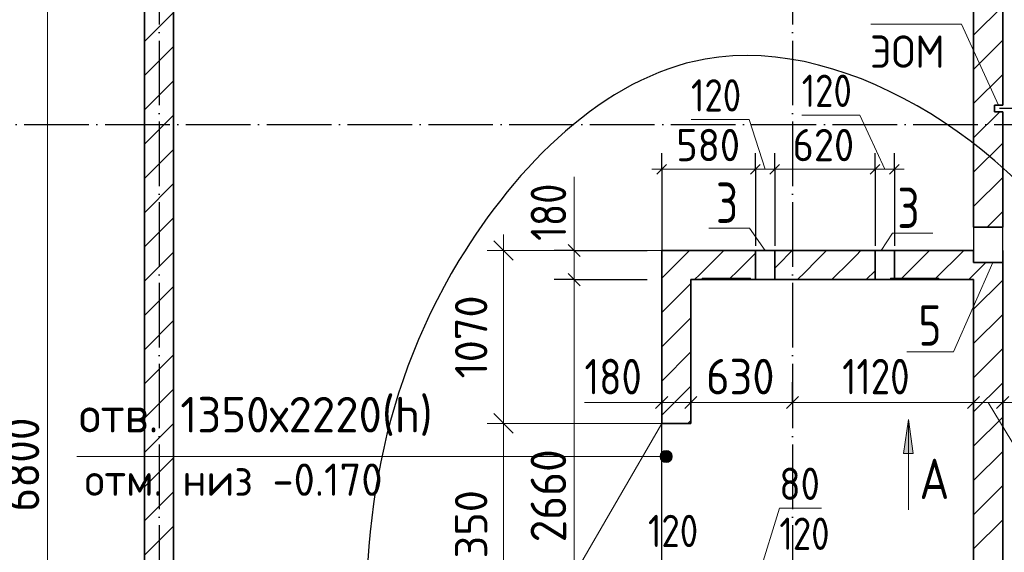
# Model space of a CAD drawing. Header units: millimetres. Extents: x -49773 to 2322955, y -3321 to 58485.
# Tile 19 of 256: x 35358 to 41451, y 33770 to 37069. Entities that reach past the tile are written whole.
import ezdxf

# ---------------------------------------------------------------- set-up
doc = ezdxf.new("R2010")
doc.units = ezdxf.units.MM
doc.header["$PDMODE"] = 65
for name, pattern in [('______11', [500, 400, -50, 0, -50]), ('______2', [270, 200, -70]), ('______5', [1100, 800, -100, 100, -100])]:
    doc.linetypes.add(name, pattern=pattern)
for name, color, linetype, lineweight in [('Standard', 7, 'Continuous', 25), ('Высотная отметка (окна)', 7, 'Continuous', 13), ('Высотная отметка (отверстия)', 7, 'Continuous', 13), ('Макрос окна_ общее', 7, 'Continuous', 13), ('Ограждение_ 2D надпись', 7, 'Continuous', 13), ('Размерная линия_ общее', 7, 'Continuous', 13), ('Размерная линия_ общее_1', 7, 'Continuous', 13), ('СПДС_РАЗМЕРЫ', 152, 'Continuous', 25), ('Стена_ общее', 7, 'Continuous', 35), ('Стена_ Сборный элемент', 7, 'Continuous', 35), ('тонкая', 7, 'Continuous', 25)]:
    doc.layers.add(name, color=color, linetype=linetype, lineweight=lineweight)
doc.layers.add('Осевая линия_ общее', color=7, linetype='______5', lineweight=13, true_color=0xa0a0a0)
doc.styles.add('ISOCPEUR', font='txt')
doc.dimstyles.new('__________2', dxfattribs={"dimtxt": 250, "dimasz": 200, "dimexe": 0, "dimexo": 0, "dimgap": 100, "dimtad": 1, "dimdec": 0, "dimrnd": 1, "dimzin": 12, "dimdsep": 46, "dimtxsty": 'ISOCPEUR', "dimblk": 'ALL_ML_STRICH', "dimblk1": 'ALL_ML_STRICH', "dimblk2": 'ALL_ML_STRICH', "dimsah": 1, "dimcen": 0, "dimclrd": 7, "dimclre": 7, "dimclrt": 7, "dimadec": 0, "dimazin": 0, "dimtfac": 1, "dimtdec": 0, "dimtmove": 1, "dimatfit": 3, "dimfxl": 0, "dimtzin": 0, "dimlwd": 0, "dimlwe": 13, "dimarcsym": 0})

# ---------------------------------------------------------------- blocks, each defined once
blk = doc.blocks.new('ALL_ML_STRICH')
at = {"color": 0, "linetype": 'ByBlock', "lineweight": -2}
for p, q in [((0, -0.5), (0, 0.5)), ((-1, 0), (0.5, 0)), ((-0.3, -0.3), (0.3, 0.3))]:
    blk.add_line(p, q, dxfattribs=at)
blk = doc.blocks.new('*D838')
at = {"layer": 'Defpoints', "color": 0}
for p in [(39330.7, 34568.9), (38351.7, 33218.9), (39330.7, 33218.9)]:
    blk.add_point(p, dxfattribs=at)
at = {"layer": 'СПДС_РАЗМЕРЫ', "color": 7, "lineweight": 13}
for p, q in [((39330.7, 34568.9), (38351.7, 34568.9)), ((39330.7, 33218.9), (38351.7, 33218.9))]:
    blk.add_line(p, q, dxfattribs=at)
at = {"layer": 'СПДС_РАЗМЕРЫ', "color": 7, "lineweight": 0}
blk.add_line((38351.7, 34368.9), (38351.7, 33418.9), dxfattribs=at)
at = {"layer": 'СПДС_РАЗМЕРЫ', "color": 7, "lineweight": 0, "xscale": 200, "yscale": 200, "zscale": 200}
for p, rotation in [((38351.7, 34568.9), 90), ((38351.7, 33218.9), 270)]:
    blk.add_blockref('ALL_ML_STRICH', p, dxfattribs=dict(at, rotation=rotation))
at = {"layer": 'СПДС_РАЗМЕРЫ', "color": 7, "insert": (38151.7, 33893.9), "char_height": 200, "attachment_point": 5, "rotation": 90, "style": 'ISOCPEUR'}
blk.add_mtext('1350', dxfattribs=at)
blk = doc.blocks.new('*D839')
at = {"layer": 'Defpoints', "color": 0}
for p in [(39330.7, 35638.9), (38351.7, 34568.9), (39330.7, 34568.9)]:
    blk.add_point(p, dxfattribs=at)
at = {"layer": 'СПДС_РАЗМЕРЫ', "color": 7, "lineweight": 13}
for p, q in [((39330.7, 35638.9), (38351.7, 35638.9)), ((39330.7, 34568.9), (38351.7, 34568.9))]:
    blk.add_line(p, q, dxfattribs=at)
at = {"layer": 'СПДС_РАЗМЕРЫ', "color": 7, "lineweight": 0}
blk.add_line((38351.7, 35438.9), (38351.7, 34768.9), dxfattribs=at)
at = {"layer": 'СПДС_РАЗМЕРЫ', "color": 7, "lineweight": 0, "xscale": 200, "yscale": 200, "zscale": 200}
for p, rotation in [((38351.7, 35638.9), 90), ((38351.7, 34568.9), 270)]:
    blk.add_blockref('ALL_ML_STRICH', p, dxfattribs=dict(at, rotation=rotation))
at = {"layer": 'СПДС_РАЗМЕРЫ', "color": 7, "insert": (38151.7, 35103.9), "char_height": 200, "attachment_point": 5, "rotation": 90, "style": 'ISOCPEUR'}
blk.add_mtext('1070', dxfattribs=at)

msp = doc.modelspace()

# ---------------------------------------------------------------- hatches: boundary and pattern name
at = {"layer": 'Высотная отметка (окна)', "linetype": 'Continuous', "lineweight": 13, "transparency": 33554687}
for points in [[(39325.6, 34344.3), (39325.6, 34381.8), (39320.4, 34363.1)], [(39339.1, 34330.8), (39339.1, 34395.3), (39325.6, 34381.8)], [(39339.1, 34330.8), (39325.6, 34381.8), (39325.6, 34344.3)], [(39357.9, 34325.6), (39357.9, 34400.6), (39339.1, 34395.3)], [(39357.9, 34325.6), (39339.1, 34395.3), (39339.1, 34330.8)], [(39376.6, 34330.8), (39376.6, 34395.3), (39357.9, 34400.6)], [(39376.6, 34330.8), (39357.9, 34400.6), (39357.9, 34325.6)], [(39390.1, 34344.3), (39390.1, 34381.8), (39376.6, 34395.3)], [(39390.1, 34344.3), (39376.6, 34395.3), (39376.6, 34330.8)], [(39390.1, 34381.8), (39390.1, 34344.3), (39395.4, 34363.1)]]:
    msp.add_hatch(color=7, dxfattribs=at).paths.add_polyline_path(points)
at = {"layer": 'Осевая линия_ общее', "linetype": 'Continuous', "lineweight": 13, "transparency": 33554687}
msp.add_hatch(color=7, dxfattribs=at).paths.add_polyline_path([(40887.1, 34382.8), (40857.1, 34592.8), (40827.1, 34382.8)])

# ---------------------------------------------------------------- linework, layer by layer
at = {"layer": 'Standard', "color": 7, "linetype": 'Continuous', "lineweight": 13, "transparency": 33554687}
msp.add_lwpolyline([(41380.7, 35563.9), (41136.9, 35012.3), (40846.9, 35012.3)], dxfattribs=at)
at = {"layer": 'Высотная отметка (окна)', "color": 7, "linetype": 'Continuous', "lineweight": 13, "transparency": 33554687}
for p, q in [((39357.9, 34363.1), (35711.1, 34363.1)), ((39320.4, 34363.1), (39320.4, 34363.1)), ((39357.9, 34400.6), (39357.9, 34400.6)), ((39395.4, 34363.1), (39395.4, 34363.1)), ((39357.9, 34325.6), (39357.9, 34325.6))]:
    msp.add_line(p, q, dxfattribs=at)
msp.add_circle((39357.9, 34363.1), 37.5, dxfattribs=at)
at = {"layer": 'Высотная отметка (отверстия)', "color": 7, "linetype": 'Continuous', "lineweight": 13, "transparency": 33554687}
msp.add_lwpolyline([(41415.7, 36538.9), (41185, 37040.8), (40625, 37040.8)], dxfattribs=at)
at = {"layer": 'Макрос окна_ общее', "color": 7, "linetype": 'Continuous', "lineweight": -3, "transparency": 33554687}
for p, q in [((41260.7, 35783.9), (41260.7, 35638.9)), ((41440.7, 35638.9), (41440.7, 35783.9)), ((40030.7, 35638.9), (39910.7, 35638.9)), ((40770.7, 35638.9), (40650.7, 35638.9)), ((41440.7, 35563.9), (41440.7, 35638.9)), ((39910.7, 35458.9), (40030.7, 35458.9)), ((40650.7, 35458.9), (40770.7, 35458.9))]:
    msp.add_line(p, q, dxfattribs=at)
at = {"layer": 'Макрос окна_ общее', "color": 7, "linetype": 'Continuous', "lineweight": 13, "transparency": 33554687}
msp.add_line((39330.7, 34568.9), (38655.7, 33399.7), dxfattribs=at)
at = {"layer": 'Ограждение_ 2D надпись', "color": 7, "linetype": 'Continuous', "lineweight": 13, "transparency": 33554687}
for points in [[(39970.7, 35638.9), (39873.1, 35777.2), (39623.1, 35777.2)], [(40688.3, 35638.9), (40758.2, 35745.9), (41008.2, 35745.9)]]:
    msp.add_lwpolyline(points, dxfattribs=at)
at = {"layer": 'Осевая линия_ общее', "color": 253, "linetype": '______11', "lineweight": -3, "true_color": 0xa0a0a0, "transparency": 33554687}
for p, q in [((36220.8, 38938.9), (36220.8, 20395.8)), ((40140.8, 38938.9), (40140.8, 20395.8)), ((7880.8, 36418.9), (53354.7, 36418.9))]:
    msp.add_line(p, q, dxfattribs=at)
at = {"layer": 'Осевая линия_ общее', "color": 7, "linetype": 'Continuous', "lineweight": 13, "transparency": 33554687}
for p, q in [((40857.1, 34592.8), (40827.1, 34382.8)), ((40857.1, 34032.8), (40857.1, 34592.8)), ((40857.1, 34592.8), (40857.1, 34592.8)), ((40857.1, 34592.8), (40857.1, 34592.8)), ((40857.1, 34592.8), (40857.1, 34592.8)), ((40887.1, 34382.8), (40857.1, 34592.8)), ((40827.1, 34382.8), (40887.1, 34382.8)), ((40857.1, 34382.8), (40857.1, 34367.8))]:
    msp.add_line(p, q, dxfattribs=at)
at = {"layer": 'Размерная линия_ общее', "color": 7, "linetype": 'Continuous', "lineweight": 13, "transparency": 33554687}
for p, q in [((35529.5, 30918.9), (35529.5, 37718.9)), ((38790, 35698.9), (38790, 36094.9)), ((38789.7, 35638.9), (38789.7, 35713.9)), ((38789.7, 35548.9), (38790, 35698.9)), ((38789.7, 35458.9), (38789.7, 35638.9)), ((38789.7, 32798.9), (38789.7, 35458.9)), ((39248.9, 34698.1), (38852.9, 34698.1)), ((39420.7, 34698.4), (39248.9, 34698.1)), ((39330.7, 34698.4), (39255.7, 34698.4)), ((39330.7, 34698.4), (39510.7, 34698.4)), ((39510.7, 34698.4), (40140.7, 34698.4)), ((40140.7, 34698.4), (41260.7, 34698.4)), ((41260.7, 34698.4), (41440.7, 34698.4)), ((41350.7, 34698.4), (41567.3, 34340.4)), ((41440.7, 34698.4), (43970.7, 34698.4))]:
    msp.add_line(p, q, dxfattribs=at)
at = {"layer": 'Размерная линия_ общее', "color": 7, "linetype": 'Continuous', "lineweight": 25, "transparency": 33554687}
for p, q in [((38827.2, 35601.4), (38752.2, 35676.4)), ((38827.2, 35421.4), (38752.2, 35496.4)), ((39293.2, 34660.9), (39368.2, 34735.9)), ((39473.2, 34660.9), (39548.2, 34735.9)), ((40103.2, 34660.9), (40178.2, 34735.9)), ((41223.2, 34660.9), (41298.2, 34735.9)), ((41403.2, 34660.9), (41478.2, 34735.9))]:
    msp.add_line(p, q, dxfattribs=at)
at = {"layer": 'Размерная линия_ общее', "color": 253, "linetype": 'Continuous', "lineweight": -3, "true_color": 0xa0a0a0, "transparency": 33554687}
for p, q in [((38789.7, 35638.9), (38664.7, 35638.9)), ((38789.7, 35638.9), (38914.7, 35638.9)), ((38789.7, 35638.9), (39240.7, 35638.9)), ((38789.7, 35458.9), (38664.7, 35458.9)), ((38789.7, 35458.9), (38914.7, 35458.9)), ((38789.7, 35458.9), (39240.7, 35458.9)), ((39330.7, 34698.4), (39330.7, 34823.4)), ((39510.7, 34698.4), (39510.7, 34823.4)), ((40140.7, 34698.4), (40140.7, 34823.4)), ((41260.7, 34698.4), (41260.7, 34823.4)), ((41440.7, 34698.4), (41440.7, 34823.4)), ((39330.7, 34698.4), (39330.7, 34573.4)), ((39330.7, 34698.4), (39330.7, 34698.4)), ((39510.7, 34698.4), (39510.7, 34573.4)), ((40140.7, 34698.4), (40140.7, 34573.4)), ((40140.7, 34698.4), (40140.7, 34698.4)), ((41260.7, 34698.4), (41260.7, 34573.4)), ((41440.7, 34698.4), (41440.7, 34573.4))]:
    msp.add_line(p, q, dxfattribs=at)
for points in [[(41260.7, 34698.4), (41260.7, 34715.3), (41260.7, 34715.3), (41260.7, 34715.7), (41260.7, 34715.7), (41260.7, 35036.7), (41260.7, 35036.7), (41260.7, 35398.9)], [(41440.7, 34698.4), (41440.7, 34715.3), (41440.7, 34715.3), (41440.7, 34715.7), (41440.7, 34715.7), (41440.7, 35060.4), (41440.7, 35060.4), (41440.7, 35398.9)], [(39510.7, 34698.4), (39510.7, 34715.1), (39510.7, 34715.1), (39510.7, 34715.2), (39510.7, 34715.2), (39510.7, 34715.2), (39510.7, 34715.2), (39510.7, 34715.3), (39510.7, 34715.3), (39510.7, 34806.1), (39510.7, 34806.1), (39510.7, 34930.6)]]:
    msp.add_lwpolyline(points, dxfattribs=at)
at = {"layer": 'Размерная линия_ общее_1', "color": 253, "linetype": 'Continuous', "lineweight": -3, "true_color": 0xa0a0a0, "transparency": 33554687}
for p, q in [((41840.1, 36518.9), (41420.7, 36518.9)), ((39330.7, 36142.1), (39330.7, 36242.1)), ((39910.7, 36142.1), (39910.7, 36242.1)), ((40030.7, 36142.1), (40030.7, 36242.1)), ((40650.7, 36142.1), (40650.7, 36242.1)), ((40770.7, 36142.1), (40770.7, 36242.1)), ((39330.7, 36142.1), (39330.7, 36042.1)), ((39330.7, 36142.1), (39330.7, 35454.6)), ((39910.7, 36142.1), (39910.7, 36042.1)), ((39910.7, 36142.1), (39910.7, 35668.9)), ((40030.7, 36142.1), (40030.7, 36042.1)), ((40030.7, 36142.1), (40030.7, 35668.9)), ((40650.7, 36142.1), (40650.7, 36042.1)), ((40650.7, 36142.1), (40650.7, 35668.9)), ((40770.7, 36142.1), (40770.7, 36042.1)), ((40770.7, 36142.1), (40770.7, 35668.9))]:
    msp.add_line(p, q, dxfattribs=at)
at = {"layer": 'Размерная линия_ общее_1', "color": 7, "linetype": 'Continuous', "lineweight": 13, "transparency": 33554687}
for p, q in [((39872.1, 36449.7), (39512.1, 36449.7)), ((39970.7, 36142.1), (39872.1, 36449.7)), ((40557.1, 36478.2), (40197.1, 36478.2)), ((40710.7, 36142.1), (40557.1, 36478.2)), ((39330.7, 36142.1), (39270.7, 36142.1)), ((39330.7, 36142.1), (39910.7, 36142.1)), ((39910.7, 36142.1), (40030.7, 36142.1)), ((40030.7, 36142.1), (40650.7, 36142.1)), ((40650.7, 36142.1), (40770.7, 36142.1)), ((40770.7, 36142.1), (40830.7, 36142.1)), ((39870.7, 33434), (40058.8, 34044.6)), ((40058.8, 34044.6), (40318.8, 34044.6))]:
    msp.add_line(p, q, dxfattribs=at)
at = {"layer": 'Размерная линия_ общее_1', "color": 7, "linetype": 'Continuous', "lineweight": 25, "transparency": 33554687}
for p, q in [((39300.7, 36112.1), (39360.7, 36172.1)), ((39880.7, 36112.1), (39940.7, 36172.1)), ((40000.7, 36112.1), (40060.7, 36172.1)), ((40620.7, 36112.1), (40680.7, 36172.1)), ((40740.7, 36112.1), (40800.7, 36172.1))]:
    msp.add_line(p, q, dxfattribs=at)
at = {"layer": 'Стена_ общее', "color": 7, "linetype": 'Continuous', "lineweight": 35, "transparency": 33554687}
for p, q in [((36130.7, 38438.9), (36130.7, 36618.9)), ((36310.7, 36618.9), (36310.7, 38438.9)), ((41260.7, 38438.9), (41260.7, 35783.9)), ((41440.7, 36538.9), (41440.7, 38438.9)), ((36130.7, 36618.9), (36130.7, 30838.9)), ((36310.7, 30838.9), (36310.7, 36618.9)), ((41440.7, 36538.9), (41390.7, 36538.9)), ((41390.7, 36538.9), (41390.7, 36498.9)), ((41390.7, 36498.9), (41440.7, 36498.9)), ((41440.7, 35783.9), (41440.7, 36498.9)), ((41440.7, 35783.9), (41260.7, 35783.9)), ((39910.7, 35638.9), (39330.7, 35638.9)), ((39330.7, 35638.9), (39330.7, 35458.9)), ((39910.7, 35638.9), (39910.7, 35458.9)), ((40030.7, 35458.9), (40030.7, 35638.9)), ((40650.7, 35638.9), (40030.7, 35638.9)), ((40650.7, 35638.9), (40650.7, 35458.9)), ((40770.7, 35458.9), (40770.7, 35638.9)), ((41260.7, 35638.9), (40770.7, 35638.9)), ((41260.7, 35638.9), (41260.7, 35563.9)), ((41260.7, 35563.9), (41440.7, 35563.9)), ((41440.7, 35458.9), (41440.7, 35563.9)), ((39330.7, 35458.9), (39330.7, 34568.9)), ((39510.7, 35458.9), (39910.7, 35458.9)), ((39510.7, 34568.9), (39510.7, 35458.9)), ((40030.7, 35458.9), (40650.7, 35458.9)), ((40770.7, 35458.9), (41260.7, 35458.9)), ((41260.7, 35458.9), (41260.7, 32918.9)), ((41440.7, 32918.9), (41440.7, 35458.9)), ((39510.7, 34568.9), (39330.7, 34568.9))]:
    msp.add_line(p, q, dxfattribs=at)
at = {"layer": 'Стена_ общее', "color": 7, "linetype": 'Continuous', "lineweight": 25, "transparency": 33554687}
for p, q in [((36130.7, 36618.9), (36130.7, 38438.9)), ((36310.7, 38438.9), (36310.7, 36618.9)), ((41260.7, 35783.9), (41260.7, 38438.9)), ((41440.7, 38438.9), (41440.7, 36538.9)), ((36130.7, 30838.9), (36130.7, 36618.9)), ((36310.7, 36618.9), (36310.7, 30838.9)), ((41390.7, 36538.9), (41390.7, 36498.9)), ((41440.7, 36538.9), (41390.7, 36538.9)), ((41390.7, 36498.9), (41440.7, 36498.9)), ((41440.7, 36498.9), (41440.7, 35783.9)), ((41260.7, 35783.9), (41260.7, 35638.9)), ((41440.7, 35783.9), (41260.7, 35783.9)), ((41440.7, 35638.9), (41440.7, 35783.9)), ((39330.7, 35458.9), (39330.7, 35638.9)), ((39330.7, 35638.9), (41260.7, 35638.9)), ((41260.7, 35638.9), (41260.7, 35563.9)), ((41440.7, 35638.9), (41440.7, 35563.9)), ((41260.7, 35563.9), (41440.7, 35563.9)), ((41440.7, 35563.9), (41440.7, 35458.9)), ((39330.7, 32798.9), (39330.7, 35458.9)), ((41260.7, 35458.9), (39510.7, 35458.9)), ((41260.7, 32918.9), (41260.7, 35458.9)), ((41440.7, 35458.9), (41440.7, 32918.9))]:
    msp.add_line(p, q, dxfattribs=at)
at = {"layer": 'Стена_ общее', "color": 253, "linetype": '______11', "lineweight": 18, "true_color": 0xababab, "transparency": 33554687}
for p, q in [((36130.7, 36934), (36310.7, 37114)), ((41260.7, 36972.9), (41440.7, 37152.9)), ((36239.8, 36618.9), (36310.7, 36689.8)), ((41260.7, 36548.6), (41440.7, 36728.6)), ((36130.7, 36509.8), (36239.8, 36618.9)), ((36130.7, 36085.5), (36310.7, 36265.5)), ((41260.7, 36124.3), (41440.7, 36304.3)), ((36130.7, 35661.2), (36310.7, 35841.2)), ((41344.5, 35783.9), (41440.7, 35880.1)), ((39330.7, 35467.1), (39502.5, 35638.9)), ((40770.7, 35634.3), (40775.3, 35638.9)), ((41019.5, 35458.9), (41199.5, 35638.9)), ((40595.3, 35458.9), (40650.7, 35514.3)), ((36130.7, 35237), (36310.7, 35417)), ((41260.7, 35275.8), (41440.7, 35455.8)), ((39330.7, 35042.9), (39510.7, 35222.9)), ((36130.7, 34812.7), (36310.7, 34992.7)), ((41260.7, 34851.6), (41440.7, 35031.5)), ((39330.7, 34618.6), (39510.7, 34798.6)), ((41260.7, 34427.3), (41440.7, 34607.3)), ((36130.7, 34388.4), (36310.7, 34568.5)), ((41260.7, 34003), (41440.7, 34183)), ((36130.7, 33964.2), (36310.7, 34144.2))]:
    msp.add_line(p, q, dxfattribs=at)
at = {"layer": 'Стена_ общее', "color": 253, "linetype": '______5', "lineweight": 18, "true_color": 0xababab, "transparency": 33554687}
for p, q in [((41260.7, 36760.7), (41440.7, 36940.7)), ((36130.7, 36721.9), (36310.7, 36901.9)), ((41260.7, 36336.5), (41423.1, 36498.9)), ((36130.7, 36297.6), (36310.7, 36477.6)), ((41260.7, 35912.2), (41440.7, 36092.2)), ((36130.7, 35873.4), (36310.7, 36053.4)), ((36130.7, 35449.1), (36310.7, 35629.1)), ((40807.4, 35458.9), (40987.4, 35638.9)), ((41231.6, 35458.9), (41336.7, 35563.9)), ((39330.7, 35255), (39510.7, 35435)), ((41260.7, 35063.7), (41440.7, 35243.7)), ((36130.7, 35024.8), (36310.7, 35204.9)), ((39330.7, 34830.7), (39510.7, 35010.7)), ((41260.7, 34639.4), (41440.7, 34819.4)), ((36130.7, 34600.6), (36310.7, 34780.6)), ((39493.1, 34568.9), (39510.7, 34586.5)), ((41260.7, 34215.1), (41440.7, 34395.2)), ((36130.7, 34176.3), (36310.7, 34356.3)), ((41260.7, 33790.9), (41440.7, 33970.9)), ((36130.7, 33752.1), (36310.7, 33932.1))]:
    msp.add_line(p, q, dxfattribs=at)
at = {"layer": 'Стена_ общее', "color": 253, "linetype": '______2', "lineweight": 18, "true_color": 0xababab, "transparency": 33554687}
for p, q in [((39910.7, 35638.9), (39910.7, 35458.9)), ((40030.7, 35458.9), (40030.7, 35638.9)), ((40650.7, 35638.9), (40650.7, 35458.9)), ((40770.7, 35458.9), (40770.7, 35638.9)), ((39510.7, 34568.9), (39330.7, 34568.9))]:
    msp.add_line(p, q, dxfattribs=at)
at = {"layer": 'Стена_ общее', "color": 253, "linetype": '______5', "lineweight": 18, "true_color": 0xababab, "transparency": 33554687}
for points in [[(39534.6, 35458.9), (39563.7, 35488), (39563.7, 35488), (39714.6, 35638.9)], [(40030.7, 35530.7), (40048.6, 35548.6), (40048.6, 35548.6), (40138.9, 35638.9)], [(40383.1, 35458.9), (40496.4, 35572.1), (40496.4, 35572.1), (40533.5, 35609.2), (40533.5, 35609.2), (40563.1, 35638.9)]]:
    msp.add_lwpolyline(points, dxfattribs=at)
at = {"layer": 'Стена_ общее', "color": 253, "linetype": '______11', "lineweight": 18, "true_color": 0xababab, "transparency": 33554687}
for points in [[(39746.7, 35458.9), (39806.2, 35518.3), (39806.2, 35518.3), (39910.7, 35622.9)], [(40171, 35458.9), (40216.1, 35503.9), (40216.1, 35503.9), (40291, 35578.9), (40291, 35578.9), (40351, 35638.9)]]:
    msp.add_lwpolyline(points, dxfattribs=at)
at = {"layer": 'Стена_ Сборный элемент', "color": 7, "linetype": 'Continuous', "lineweight": 13, "transparency": 33554687}
for p, q in [((39580.7, 35468.9), (39880.7, 35468.9)), ((39880.7, 35468.9), (39580.7, 35468.9)), ((39580.7, 35468.9), (39580.7, 35468.9)), ((39580.7, 35468.9), (39580.7, 35458.9)), ((39580.7, 35468.9), (39580.7, 35458.9)), ((39580.7, 35468.9), (39880.7, 35468.9)), ((39880.7, 35468.9), (39580.7, 35468.9)), ((39580.7, 35468.9), (39580.7, 35468.9)), ((39580.7, 35468.9), (39580.7, 35458.9)), ((39580.7, 35468.9), (39580.7, 35458.9)), ((39580.7, 35458.9), (39880.7, 35458.9)), ((39880.7, 35458.9), (39580.7, 35458.9)), ((39580.7, 35458.9), (39580.7, 35458.9)), ((39580.7, 35458.9), (39880.7, 35458.9)), ((39880.7, 35458.9), (39580.7, 35458.9)), ((39580.7, 35458.9), (39580.7, 35458.9)), ((39880.7, 35468.9), (39880.7, 35468.9)), ((39880.7, 35468.9), (39880.7, 35458.9)), ((39880.7, 35468.9), (39880.7, 35458.9)), ((39880.7, 35468.9), (39880.7, 35468.9)), ((39880.7, 35468.9), (39880.7, 35458.9)), ((39880.7, 35468.9), (39880.7, 35458.9)), ((39880.7, 35458.9), (39880.7, 35458.9)), ((39880.7, 35458.9), (39880.7, 35458.9)), ((41045.7, 35468.9), (40745.7, 35468.9)), ((40745.7, 35468.9), (40745.7, 35468.9)), ((40745.7, 35468.9), (41045.7, 35468.9)), ((40745.7, 35468.9), (40745.7, 35458.9)), ((40745.7, 35468.9), (40745.7, 35458.9)), ((41045.7, 35468.9), (40745.7, 35468.9)), ((40745.7, 35468.9), (40745.7, 35468.9)), ((40745.7, 35468.9), (41045.7, 35468.9)), ((40745.7, 35468.9), (40745.7, 35458.9)), ((40745.7, 35468.9), (40745.7, 35458.9)), ((41045.7, 35458.9), (40745.7, 35458.9)), ((40745.7, 35458.9), (40745.7, 35458.9)), ((40745.7, 35458.9), (41045.7, 35458.9)), ((41045.7, 35458.9), (40745.7, 35458.9)), ((40745.7, 35458.9), (40745.7, 35458.9)), ((40745.7, 35458.9), (41045.7, 35458.9)), ((41045.7, 35468.9), (41045.7, 35468.9)), ((41045.7, 35468.9), (41045.7, 35458.9)), ((41045.7, 35468.9), (41045.7, 35458.9)), ((41045.7, 35468.9), (41045.7, 35468.9)), ((41045.7, 35468.9), (41045.7, 35458.9)), ((41045.7, 35468.9), (41045.7, 35458.9)), ((41045.7, 35458.9), (41045.7, 35458.9)), ((41045.7, 35458.9), (41045.7, 35458.9))]:
    msp.add_line(p, q, dxfattribs=at)
at = {"layer": 'Стена_ Сборный элемент', "color": 253, "linetype": '______2', "lineweight": 18, "true_color": 0xababab, "transparency": 33554687}
for p, q in [((39580.7, 35468.9), (39580.7, 35458.9)), ((39880.7, 35468.9), (39580.7, 35468.9)), ((39880.7, 35468.9), (39880.7, 35458.9)), ((40745.7, 35468.9), (40745.7, 35458.9)), ((40745.7, 35468.9), (41045.7, 35468.9)), ((41045.7, 35468.9), (41045.7, 35458.9))]:
    msp.add_line(p, q, dxfattribs=at)
at = {"layer": 'тонкая'}
msp.add_spline([(38163, 29842.2), (38076, 35576.4), (39599.5, 36824.4), (42061.6, 35387.8), (42463.9, 33823), (42168.1, 30028), (38163, 29842.2)], degree=3, dxfattribs=at)

# ---------------------------------------------------------------- texts
at = {"layer": 'Standard', "color": 7, "linetype": 'Continuous', "lineweight": 25, "transparency": 33554687, "char_height": 250, "attachment_point": 7, "style": 'ISOCPEUR'}
for s, insert, width in [('\\W0.78;5', (40919.7, 35050), 271.994), ('\\W0.82;А', (40926, 34099.5), 327.202)]:
    msp.add_mtext(s, dxfattribs=dict(at, insert=insert, width=width))
at = {"layer": 'Высотная отметка (окна)', "color": 7, "linetype": 'Continuous', "lineweight": 25, "transparency": 33554687, "insert": (35724.7, 34490.8), "char_height": 220, "width": 2480.498, "attachment_point": 7, "style": 'ISOCPEUR'}
msp.add_mtext('\\W0.96;отв. 1350х2220(h)', dxfattribs=at)
at = {"layer": 'Высотная отметка (окна)', "color": 7, "linetype": 'Continuous', "lineweight": 18, "transparency": 33554687, "insert": (35759.9, 34120.1), "char_height": 200, "width": 2004.823, "attachment_point": 7, "style": 'ISOCPEUR'}
msp.add_mtext('\\W0.96;отм. низ -0.170', dxfattribs=at)
at = {"layer": 'Высотная отметка (отверстия)', "color": 7, "linetype": 'Continuous', "lineweight": 18, "transparency": 33554687, "insert": (40620.1, 36770.8), "char_height": 200, "width": 592.376, "attachment_point": 7, "style": 'ISOCPEUR'}
msp.add_mtext('\\W0.93;ЭОМ', dxfattribs=at)
at = {"layer": 'Ограждение_ 2D надпись', "color": 7, "linetype": 'Continuous', "lineweight": 25, "transparency": 33554687, "char_height": 250, "attachment_point": 7, "style": 'ISOCPEUR'}
for insert, width in [((39666.7, 35809.7), 272.013), ((40789.6, 35778.4), 272.004)]:
    msp.add_mtext('\\W0.78;3', dxfattribs=dict(at, insert=insert, width=width))
at = {"layer": 'Размерная линия_ общее', "color": 7, "linetype": 'Continuous', "lineweight": 25, "transparency": 33554687, "char_height": 220, "attachment_point": 7, "rotation": 90, "style": 'ISOCPEUR'}
for s, insert, width in [('\\W0.83;180', (38740, 35698.9), 508.571), ('\\W0.93;6800', (35479.5, 34021.9), 718.094), ('\\W0.93;2660', (38739.7, 33831.9), 718.087)]:
    msp.add_mtext(s, dxfattribs=dict(at, insert=insert, width=width))
at = {"layer": 'Размерная линия_ общее', "color": 7, "linetype": 'Continuous', "lineweight": 25, "transparency": 33554687, "char_height": 220, "attachment_point": 7, "style": 'ISOCPEUR'}
for s, insert, width in [('\\W0.83;180', (38852.9, 34748.1), 508.571), ('\\W0.91;630', (39605.7, 34748.4), 561.981), ('\\W0.80;1120', (40447.7, 34748.4), 615.711)]:
    msp.add_mtext(s, dxfattribs=dict(at, insert=insert, width=width))
at = {"layer": 'Размерная линия_ общее_1', "color": 7, "linetype": 'Continuous', "lineweight": 18, "transparency": 33554687, "char_height": 200, "attachment_point": 7, "style": 'ISOCPEUR'}
for s, insert, width in [('\\W0.83;120', (39512.1, 36499.7), 462.332), ('\\W0.83;120', (40197.1, 36528.2), 462.332), ('\\W0.91;580', (39420.7, 36192.1), 510.905), ('\\W0.91;620', (40140.7, 36192.1), 510.897), ('\\W0.87;80', (40058.8, 34094.6), 367.21), ('\\W0.83;120', (39246.2, 33802.6), 462.332), ('\\W0.83;120', (40059.2, 33785.2), 462.34)]:
    msp.add_mtext(s, dxfattribs=dict(at, insert=insert, width=width))

# ---------------------------------------------------------------- dimensions: what is measured, and where the dimension line sits
at = {"layer": 'СПДС_РАЗМЕРЫ'}
for base, p1, p2, picture, middle in [((38351.7, 34568.9), (39330.7, 35638.9), (39330.7, 34568.9), '*D839', (38351.7, 35103.9)), ((38351.7, 33218.9), (39330.7, 34568.9), (39330.7, 33218.9), '*D838', (38351.7, 33893.9))]:
    dim = msp.add_linear_dim(base=base, p1=p1, p2=p2, angle=270, dimstyle='__________2', override={"dimtxt": 200}, dxfattribs=at)
    dim.commit()
    dim.dimension.update_dxf_attribs({"geometry": picture, "text_midpoint": middle, "dimtype": 160})

doc.saveas('drawing.dxf')
